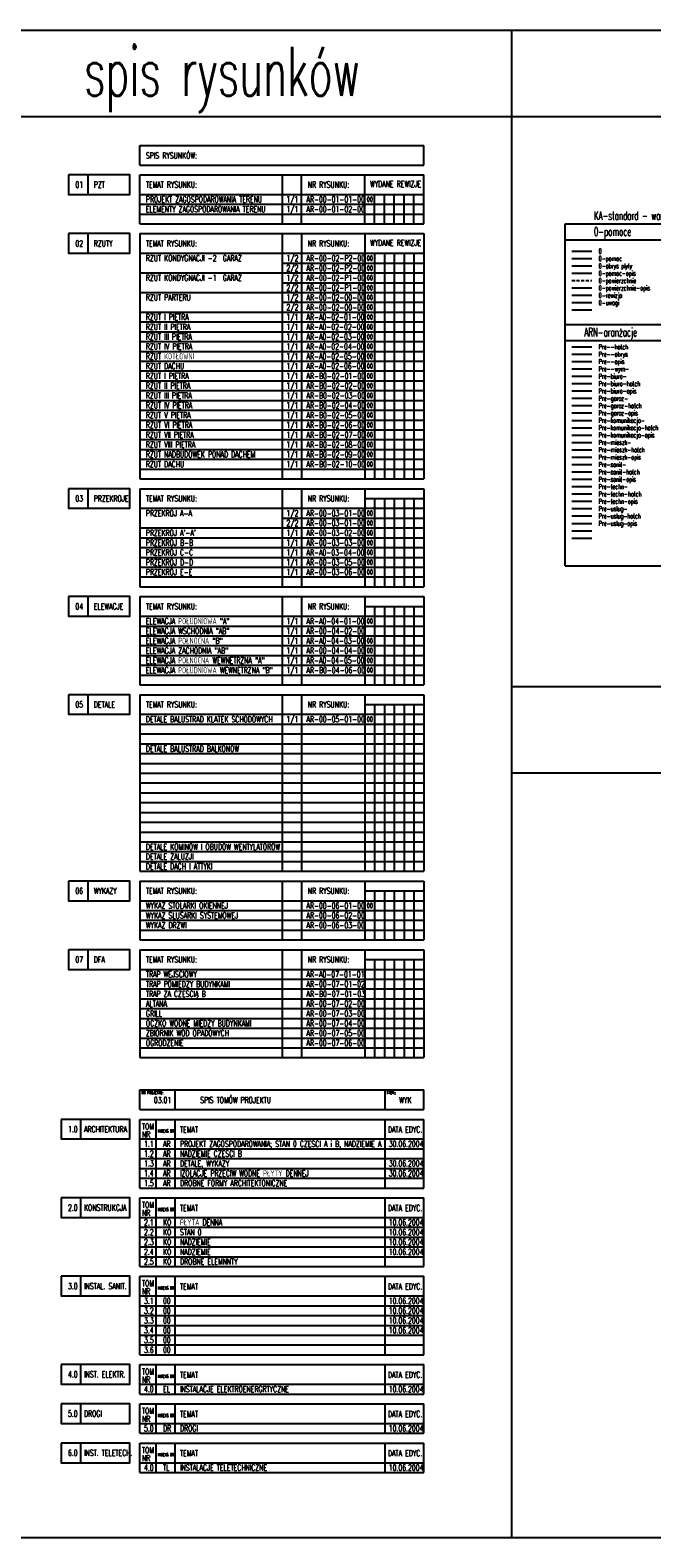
# Model space of a CAD drawing. Extents: x 41755 to 123924, y -112333 to 86187.
# Tile 148 of 256: x 47605 to 50139, y -3590 to 2558. Entities that reach past the tile are written whole.
import ezdxf

# ---------------------------------------------------------------- set-up
doc = ezdxf.new("R2010")
doc.units = 0
doc.header["$LTSCALE"] = 50
doc.linetypes.add('DASHED2', pattern=[0.375, 0.25, -0.125])
doc.layers.get('0').update_dxf_attribs({"color": 101, "linetype": 'CONTINUOUS'})
for name, color, linetype, plot in [('0-obrys plyty', 24, 'CONTINUOUS', False), ('0-pomoc', 21, 'CONTINUOUS', False), ('0-pomoc-opis', 51, 'CONTINUOUS', False), ('0-powierzchnie', 142, 'DASHED2', False), ('0-powierzchnie-opis', 142, 'CONTINUOUS', False), ('Pre--obrys', 1, 'CONTINUOUS', False)]:
    doc.layers.add(name, color=color, linetype=linetype, plot=plot)
for name, color, linetype in [('0-rewizja', 230, 'CONTINUOUS'), ('0-uwagi', 230, 'CONTINUOUS'), ('Pre--hatch', 8, 'CONTINUOUS'), ('Pre--opis', 41, 'CONTINUOUS'), ('Pre--wym-', 8, 'CONTINUOUS'), ('Pre-biuro-', 66, 'CONTINUOUS'), ('Pre-biuro-hatch', 62, 'CONTINUOUS'), ('Pre-biuro-opis', 41, 'CONTINUOUS'), ('Pre-garaz-', 8, 'CONTINUOUS'), ('Pre-garaz-hatch', 254, 'CONTINUOUS'), ('Pre-garaz-opis', 41, 'CONTINUOUS'), ('Pre-komunikacja-', 34, 'CONTINUOUS'), ('Pre-komunikacja-hatch', 30, 'CONTINUOUS'), ('Pre-komunikacja-opis', 41, 'CONTINUOUS'), ('Pre-mieszk-', 152, 'CONTINUOUS'), ('Pre-mieszk-hatch', 151, 'CONTINUOUS'), ('Pre-mieszk-opis', 41, 'CONTINUOUS'), ('Pre-sanit-', 174, 'CONTINUOUS'), ('Pre-sanit-hatch', 173, 'CONTINUOUS'), ('Pre-sanit-opis', 41, 'CONTINUOUS'), ('Pre-techn-', 8, 'CONTINUOUS'), ('Pre-techn-hatch', 252, 'CONTINUOUS'), ('Pre-techn-opis', 41, 'CONTINUOUS'), ('Pre-uslug-', 212, 'CONTINUOUS'), ('Pre-uslug-hatch', 51, 'CONTINUOUS'), ('Pre-uslug-opis', 41, 'CONTINUOUS')]:
    doc.layers.add(name, color=color, linetype=linetype)
doc.styles.add('KA wymiar', font='romans.shx', dxfattribs={"width": 0.6})

msp = doc.modelspace()

# ---------------------------------------------------------------- linework, layer by layer
for p, q in [((49568.853, -3589.987), (49568.853, 2558.048)), ((41755.108, 2205.993), (54423.318, 2205.993)), ((48051.307, 2008.169), (48051.307, 2088.169)), ((48051.307, 2088.169), (49208.877, 2088.169)), ((49208.877, 2008.169), (49208.877, 2088.169)), ((47841.307, 1888.169), (47841.307, 1968.169)), ((48051.307, 2008.169), (49208.877, 2008.169)), ((48051.307, 1768.169), (48051.307, 1968.169)), ((48051.307, 1968.169), (49208.877, 1968.169)), ((48631.307, 1968.169), (48631.307, 1768.169)), ((48711.307, 1768.169), (48711.307, 1968.169)), ((48968.877, 1768.169), (48968.877, 1968.169)), ((49208.877, 1768.169), (49208.877, 1968.169)), ((48051.307, 1888.169), (49208.877, 1888.169)), ((48051.307, 1848.169), (49208.877, 1848.169)), ((49008.877, 1768.169), (49008.877, 1888.169)), ((49048.877, 1768.169), (49048.877, 1888.169)), ((49088.877, 1768.169), (49088.877, 1888.169)), ((49128.877, 1768.169), (49128.877, 1888.169)), ((49168.877, 1768.169), (49168.877, 1888.169)), ((48051.307, 1808.169), (49208.877, 1808.169)), ((47841.307, 1648.169), (47841.307, 1728.169)), ((48051.307, 1768.169), (49208.877, 1768.169)), ((48051.307, 1728.169), (48051.307, 728.169)), ((48051.307, 1728.169), (49208.877, 1728.169)), ((48631.307, 1728.169), (48631.307, 728.169)), ((48711.307, 1728.169), (48711.307, 728.169)), ((48968.877, 1728.169), (48968.877, 728.169)), ((49208.877, 1728.169), (49208.877, 728.169)), ((49785.612, 1767.886), (54285.612, 1767.886)), ((49785.612, 373.178), (49785.612, 1767.886)), ((49785.612, 1702.886), (54285.612, 1702.886)), ((48051.307, 1648.169), (49208.877, 1648.169)), ((48631.307, 1608.169), (49208.877, 1608.169)), ((49008.877, 1648.169), (49008.877, 728.169)), ((49048.877, 1648.169), (49048.877, 728.169)), ((49088.877, 1648.169), (49088.877, 728.169)), ((49128.877, 1648.169), (49128.877, 728.169)), ((49168.877, 1648.169), (49168.877, 728.169)), ((49813.318, 1656.969), (49894.316, 1656.969)), ((48051.307, 1568.169), (49208.877, 1568.169)), ((48051.307, 1488.169), (49208.877, 1488.169)), ((48631.307, 1528.169), (49208.877, 1528.169)), ((48631.307, 1448.169), (49208.877, 1448.169)), ((49813.318, 1416.969), (49894.316, 1416.969)), ((48051.307, 1408.169), (49208.877, 1408.169)), ((48051.307, 1368.169), (49208.877, 1368.169)), ((49785.612, 1357.886), (50235.612, 1357.886)), ((48051.307, 1328.169), (49208.877, 1328.169)), ((49785.612, 1292.886), (50235.612, 1292.886)), ((48051.307, 1288.169), (49208.877, 1288.169)), ((48051.307, 1248.169), (49208.877, 1248.169)), ((48051.307, 1208.169), (49208.877, 1208.169)), ((48051.307, 1168.169), (49208.877, 1168.169)), ((48051.307, 1128.169), (49208.877, 1128.169)), ((48051.307, 1088.169), (49208.877, 1088.169)), ((48051.307, 1048.169), (49208.877, 1048.169)), ((48051.307, 1008.169), (49208.877, 1008.169)), ((48051.307, 968.169), (49208.877, 968.169)), ((48051.307, 928.169), (49208.877, 928.169)), ((48051.307, 888.169), (49208.877, 888.169)), ((48051.307, 848.169), (49208.877, 848.169)), ((48051.307, 808.169), (49208.877, 808.169)), ((48051.307, 768.169), (49208.877, 768.169)), ((47841.307, 608.169), (47841.307, 688.169)), ((48051.307, 728.169), (49208.877, 728.169)), ((48051.307, 688.169), (48051.307, 288.169)), ((48051.307, 688.169), (49208.877, 688.169)), ((48631.307, 688.169), (48631.307, 288.169)), ((48711.307, 688.169), (48711.307, 288.169)), ((48968.877, 688.169), (48968.877, 288.169)), ((49208.877, 688.169), (49208.877, 288.169)), ((48968.877, 648.169), (49208.877, 648.169)), ((49008.877, 648.169), (49008.877, 288.169)), ((49048.877, 648.169), (49048.877, 288.169)), ((49088.877, 648.169), (49088.877, 288.169)), ((49128.877, 648.169), (49128.877, 288.169)), ((49168.877, 648.169), (49168.877, 288.169)), ((48051.307, 608.169), (49208.877, 608.169)), ((48631.307, 568.169), (49208.877, 568.169)), ((48051.307, 528.169), (49208.877, 528.169)), ((49813.318, 516.969), (49894.316, 516.969)), ((48051.307, 488.169), (49208.877, 488.169)), ((48051.307, 448.169), (49208.877, 448.169)), ((49813.318, 486.969), (49894.316, 486.969)), ((48051.307, 408.169), (49208.877, 408.169)), ((49785.612, 373.178), (54285.612, 373.178)), ((48051.307, 368.169), (49208.877, 368.169)), ((48051.307, 328.169), (49208.877, 328.169)), ((47841.307, 168.169), (47841.307, 248.169)), ((48051.307, 288.169), (49208.877, 288.169)), ((48051.307, 248.169), (48051.307, -111.831)), ((48051.307, 248.169), (49208.877, 248.169)), ((48631.307, 248.169), (48631.307, -111.831)), ((48711.307, 248.169), (48711.307, -111.831)), ((48968.877, 248.169), (48968.877, -111.831)), ((49208.877, 248.169), (49208.877, -111.831)), ((48968.877, 208.169), (49208.877, 208.169)), ((49008.877, 208.169), (49008.877, -111.831)), ((49048.877, 208.169), (49048.877, -111.831)), ((49088.877, 208.169), (49088.877, -111.831)), ((49128.877, 208.169), (49128.877, -111.831)), ((49168.877, 208.169), (49168.877, -111.831)), ((48051.307, 168.169), (49208.877, 168.169)), ((48051.307, 128.169), (49208.877, 128.169)), ((48051.307, 88.169), (49208.877, 88.169)), ((48051.307, 48.169), (49208.877, 48.169)), ((48051.307, 8.169), (49208.877, 8.169)), ((48051.307, -31.831), (49208.877, -31.831)), ((48051.307, -71.831), (49208.877, -71.831)), ((48051.307, -111.831), (49208.877, -111.831)), ((54423.318, -119.567), (49568.853, -119.567)), ((47841.307, -231.831), (47841.307, -151.831)), ((48051.307, -151.831), (48051.307, -871.831)), ((48051.307, -151.831), (49208.877, -151.831)), ((48631.307, -151.831), (48631.307, -871.831)), ((48711.307, -151.831), (48711.307, -871.831)), ((48968.877, -151.831), (48968.877, -871.831)), ((49208.877, -151.831), (49208.877, -871.831)), ((48051.307, -231.831), (49208.877, -231.831)), ((48968.877, -191.831), (49208.877, -191.831)), ((49008.877, -191.831), (49008.877, -871.831)), ((49048.877, -191.831), (49048.877, -871.831)), ((49088.877, -191.831), (49088.877, -871.831)), ((49128.877, -191.831), (49128.877, -871.831)), ((49168.877, -191.831), (49168.877, -871.831)), ((48051.307, -271.831), (49208.877, -271.831)), ((48051.307, -311.831), (49208.877, -311.831)), ((48051.307, -351.831), (49208.877, -351.831)), ((48051.307, -391.831), (49208.877, -391.831)), ((48051.307, -431.831), (49208.877, -431.831)), ((48051.307, -471.831), (49208.877, -471.831)), ((54423.318, -471.622), (49568.853, -471.622)), ((48051.307, -511.831), (49208.877, -511.831)), ((48051.307, -551.831), (49208.877, -551.831)), ((48051.307, -591.831), (49208.877, -591.831)), ((48051.307, -631.831), (49208.877, -631.831)), ((48051.307, -671.831), (49208.877, -671.831)), ((48051.307, -711.831), (49208.877, -711.831)), ((48051.307, -751.831), (49208.877, -751.831)), ((48051.307, -791.831), (49208.877, -791.831)), ((48051.307, -831.831), (49208.877, -831.831)), ((47841.307, -991.831), (47841.307, -911.831)), ((48051.307, -871.831), (49208.877, -871.831)), ((48051.307, -911.831), (48051.307, -1151.831)), ((48051.307, -911.831), (49208.877, -911.831)), ((48631.307, -911.831), (48631.307, -1151.831)), ((48711.307, -911.831), (48711.307, -1151.831)), ((48968.877, -911.831), (48968.877, -1151.831)), ((49208.877, -911.831), (49208.877, -1151.831)), ((48968.877, -951.831), (49208.877, -951.831)), ((49008.877, -951.831), (49008.877, -1151.831)), ((49048.877, -951.831), (49048.877, -1151.831)), ((49088.877, -951.831), (49088.877, -1151.831)), ((49128.877, -951.831), (49128.877, -1151.831)), ((49168.877, -951.831), (49168.877, -1151.831)), ((48051.307, -991.831), (49208.877, -991.831)), ((48051.307, -1031.831), (49208.877, -1031.831)), ((48051.307, -1071.831), (49208.877, -1071.831)), ((48051.307, -1111.831), (49208.877, -1111.831)), ((48051.307, -1151.831), (49208.877, -1151.831)), ((47841.307, -1271.831), (47841.307, -1191.831)), ((48051.307, -1191.831), (48051.307, -1631.831)), ((48051.307, -1191.831), (49208.877, -1191.831)), ((48631.307, -1191.831), (48631.307, -1631.831)), ((48711.307, -1191.831), (48711.307, -1631.831)), ((48968.877, -1191.831), (48968.877, -1631.831)), ((49208.877, -1191.831), (49208.877, -1631.831)), ((48051.307, -1271.831), (49208.877, -1271.831)), ((48968.877, -1231.831), (49208.877, -1231.831)), ((49008.877, -1231.831), (49008.877, -1631.831)), ((49048.877, -1231.831), (49048.877, -1631.831)), ((49088.877, -1231.831), (49088.877, -1631.831)), ((49128.877, -1231.831), (49128.877, -1631.831)), ((49168.877, -1231.831), (49168.877, -1631.831)), ((48051.307, -1311.831), (49208.877, -1311.831)), ((48051.307, -1351.831), (49208.877, -1351.831)), ((48051.307, -1391.831), (49208.877, -1391.831)), ((48051.307, -1431.831), (49208.877, -1431.831)), ((48051.307, -1471.831), (49208.877, -1471.831)), ((48051.307, -1511.831), (49208.877, -1511.831)), ((48051.307, -1551.831), (49208.877, -1551.831)), ((48051.307, -1591.831), (49208.877, -1591.831)), ((48051.307, -1631.831), (49208.877, -1631.831)), ((48051.307, -1843.448), (48051.307, -1763.448)), ((48051.307, -1763.448), (49208.877, -1763.448)), ((48196.236, -1843.448), (48196.236, -1763.448)), ((49051.519, -1843.448), (49051.519, -1763.448)), ((49208.877, -1843.448), (49208.877, -1763.448)), ((48051.307, -1843.448), (49208.877, -1843.448)), ((47811.307, -1963.448), (47811.307, -1883.448)), ((48051.307, -2163.448), (48051.307, -1883.448)), ((48051.307, -1883.448), (49208.877, -1883.448)), ((48118.877, -2163.448), (48118.877, -1883.448)), ((48196.236, -2163.448), (48196.236, -1883.448)), ((49051.519, -2163.448), (49051.519, -1883.448)), ((49208.877, -2163.448), (49208.877, -1883.448)), ((48051.307, -1963.448), (49208.877, -1963.448)), ((48051.307, -2003.448), (49208.877, -2003.448)), ((48051.307, -2043.448), (49208.877, -2043.448)), ((48051.307, -2083.448), (49208.877, -2083.448)), ((48051.307, -2123.448), (49208.877, -2123.448)), ((47811.307, -2283.448), (47811.307, -2203.448)), ((48051.307, -2163.448), (49208.877, -2163.448)), ((48051.307, -2483.448), (48051.307, -2203.448)), ((48051.307, -2203.448), (49208.877, -2203.448)), ((48118.877, -2483.448), (48118.877, -2203.448)), ((48196.236, -2483.448), (48196.236, -2203.448)), ((49051.519, -2483.448), (49051.519, -2203.448)), ((49208.877, -2483.448), (49208.877, -2203.448)), ((48051.307, -2283.448), (49208.877, -2283.448)), ((48051.307, -2323.448), (49208.877, -2323.448)), ((48051.307, -2363.448), (49208.877, -2363.448)), ((48051.307, -2403.448), (49208.877, -2403.448)), ((48051.307, -2403.448), (49208.877, -2403.448)), ((48051.307, -2443.448), (49208.877, -2443.448)), ((48051.307, -2443.448), (49208.877, -2443.448)), ((48051.307, -2483.448), (49208.877, -2483.448)), ((47811.307, -2603.448), (47811.307, -2523.448)), ((48051.307, -2843.448), (48051.307, -2523.448)), ((48051.307, -2523.448), (49208.877, -2523.448)), ((48118.877, -2843.448), (48118.877, -2523.448)), ((48196.236, -2843.448), (48196.236, -2523.448)), ((49051.519, -2843.448), (49051.519, -2523.448)), ((49208.877, -2843.448), (49208.877, -2523.448)), ((48051.307, -2603.448), (49208.877, -2603.448)), ((48051.307, -2643.448), (49208.877, -2643.448)), ((48051.307, -2683.448), (49208.877, -2683.448)), ((48051.307, -2723.448), (49208.877, -2723.448)), ((48051.307, -2723.448), (49208.877, -2723.448)), ((48051.307, -2763.448), (49208.877, -2763.448)), ((48051.307, -2763.448), (49208.877, -2763.448)), ((48051.307, -2803.448), (49208.877, -2803.448)), ((47811.307, -2963.448), (47811.307, -2883.448)), ((48051.307, -2843.448), (49208.877, -2843.448)), ((48051.307, -3003.448), (48051.307, -2883.448)), ((48051.307, -2883.448), (49208.877, -2883.448)), ((48118.877, -3003.448), (48118.877, -2883.448)), ((48196.236, -3003.448), (48196.236, -2883.448)), ((49051.519, -3003.448), (49051.519, -2883.448)), ((49208.877, -3003.448), (49208.877, -2883.448)), ((48051.307, -2963.448), (49208.877, -2963.448)), ((48051.307, -3003.448), (49208.877, -3003.448)), ((47811.307, -3123.448), (47811.307, -3043.448)), ((48051.307, -3163.448), (48051.307, -3043.448)), ((48051.307, -3043.448), (49208.877, -3043.448)), ((48118.877, -3163.448), (48118.877, -3043.448)), ((48196.236, -3163.448), (48196.236, -3043.448)), ((49051.519, -3163.448), (49051.519, -3043.448)), ((49208.877, -3163.448), (49208.877, -3043.448)), ((48051.307, -3123.448), (49208.877, -3123.448)), ((48051.307, -3163.448), (49208.877, -3163.448)), ((47811.307, -3283.448), (47811.307, -3203.448)), ((48051.307, -3323.448), (48051.307, -3203.448)), ((48051.307, -3203.448), (49208.877, -3203.448)), ((48118.877, -3323.448), (48118.877, -3203.448)), ((48196.236, -3323.448), (48196.236, -3203.448)), ((49051.519, -3323.448), (49051.519, -3203.448)), ((49208.877, -3323.448), (49208.877, -3203.448)), ((48051.307, -3283.448), (49208.877, -3283.448)), ((48051.307, -3323.448), (49208.877, -3323.448))]:
    msp.add_line(p, q)
for points in [[(41755.108, 2558.048), (54423.318, 2558.048), (54423.318, -3589.987), (41755.108, -3589.987)], [(47761.307, 1968.169), (47761.307, 1888.169), (48011.307, 1888.169), (48011.307, 1968.169)], [(47761.307, 1728.169), (47761.307, 1648.169), (48011.307, 1648.169), (48011.307, 1728.169)], [(47761.307, 688.169), (47761.307, 608.169), (48011.307, 608.169), (48011.307, 688.169)], [(47761.307, 248.169), (47761.307, 168.169), (48011.307, 168.169), (48011.307, 248.169)], [(47761.307, -151.831), (47761.307, -231.831), (48011.307, -231.831), (48011.307, -151.831)], [(47761.307, -911.831), (47761.307, -991.831), (48011.307, -991.831), (48011.307, -911.831)], [(47761.307, -1191.831), (47761.307, -1271.831), (48011.307, -1271.831), (48011.307, -1191.831)], [(47731.307, -1883.448), (47731.307, -1963.448), (48011.307, -1963.448), (48011.307, -1883.448)], [(47731.307, -2203.448), (47731.307, -2283.448), (48011.307, -2283.448), (48011.307, -2203.448)], [(47731.307, -2523.448), (47731.307, -2603.448), (48011.307, -2603.448), (48011.307, -2523.448)], [(47731.307, -2883.448), (47731.307, -2963.448), (48011.307, -2963.448), (48011.307, -2883.448)], [(47731.307, -3043.448), (47731.307, -3123.448), (48011.307, -3123.448), (48011.307, -3043.448)], [(47731.307, -3203.448), (47731.307, -3283.448), (48011.307, -3283.448), (48011.307, -3203.448)]]:
    msp.add_lwpolyline(points, close=True)
at = {"const_width": 5}
for points in [[(49088.877, 1888.169), (49088.877, 1768.169)], [(49048.877, 1648.169), (49048.877, 728.169)], [(49048.877, 648.169), (49048.877, 288.169)], [(49088.877, 208.169), (49088.877, -111.831)], [(49128.877, -191.831), (49128.877, -871.831)], [(49128.877, -951.831), (49128.877, -1151.831)], [(49128.877, -1231.831), (49128.877, -1631.831)]]:
    msp.add_lwpolyline(points, dxfattribs=at)
at = {"layer": '0-obrys plyty'}
msp.add_line((49813.318, 1596.969), (49894.316, 1596.969), dxfattribs=at)
at = {"layer": '0-pomoc'}
msp.add_line((49813.318, 1626.969), (49894.316, 1626.969), dxfattribs=at)
at = {"layer": '0-pomoc-opis'}
msp.add_line((49813.318, 1566.969), (49894.316, 1566.969), dxfattribs=at)
at = {"layer": '0-powierzchnie'}
msp.add_line((49813.318, 1536.969), (49894.316, 1536.969), dxfattribs=at)
at = {"layer": '0-powierzchnie-opis'}
msp.add_line((49813.318, 1506.969), (49894.316, 1506.969), dxfattribs=at)
at = {"layer": '0-rewizja'}
msp.add_line((49813.318, 1476.969), (49894.316, 1476.969), dxfattribs=at)
at = {"layer": '0-uwagi'}
msp.add_line((49813.318, 1446.969), (49894.316, 1446.969), dxfattribs=at)
at = {"layer": 'Pre--hatch'}
msp.add_line((49813.318, 1266.969), (49894.316, 1266.969), dxfattribs=at)
at = {"layer": 'Pre--obrys'}
msp.add_line((49813.318, 1236.969), (49894.316, 1236.969), dxfattribs=at)
at = {"layer": 'Pre--opis'}
msp.add_line((49813.318, 1206.969), (49894.316, 1206.969), dxfattribs=at)
at = {"layer": 'Pre--wym-'}
msp.add_line((49813.318, 1176.969), (49894.316, 1176.969), dxfattribs=at)
at = {"layer": 'Pre-biuro-'}
msp.add_line((49813.318, 1146.969), (49894.316, 1146.969), dxfattribs=at)
at = {"layer": 'Pre-biuro-hatch'}
msp.add_line((49813.318, 1116.969), (49894.316, 1116.969), dxfattribs=at)
at = {"layer": 'Pre-biuro-opis'}
msp.add_line((49813.318, 1086.969), (49894.316, 1086.969), dxfattribs=at)
at = {"layer": 'Pre-garaz-hatch'}
for p, q in [((49813.318, 1056.969), (49894.316, 1056.969)), ((49813.318, 1026.969), (49894.316, 1026.969))]:
    msp.add_line(p, q, dxfattribs=at)
at = {"layer": 'Pre-garaz-opis'}
msp.add_line((49813.318, 996.969), (49894.316, 996.969), dxfattribs=at)
at = {"layer": 'Pre-komunikacja-'}
msp.add_line((49813.318, 966.969), (49894.316, 966.969), dxfattribs=at)
at = {"layer": 'Pre-komunikacja-hatch'}
msp.add_line((49813.318, 936.969), (49894.316, 936.969), dxfattribs=at)
at = {"layer": 'Pre-komunikacja-opis'}
msp.add_line((49813.318, 906.969), (49894.316, 906.969), dxfattribs=at)
at = {"layer": 'Pre-mieszk-'}
msp.add_line((49813.318, 876.969), (49894.316, 876.969), dxfattribs=at)
at = {"layer": 'Pre-mieszk-hatch'}
msp.add_line((49813.318, 846.969), (49894.316, 846.969), dxfattribs=at)
at = {"layer": 'Pre-mieszk-opis'}
msp.add_line((49813.318, 816.969), (49894.316, 816.969), dxfattribs=at)
at = {"layer": 'Pre-sanit-'}
msp.add_line((49813.318, 786.969), (49894.316, 786.969), dxfattribs=at)
at = {"layer": 'Pre-sanit-hatch'}
msp.add_line((49813.318, 756.969), (49894.316, 756.969), dxfattribs=at)
at = {"layer": 'Pre-sanit-opis'}
msp.add_line((49813.318, 726.969), (49894.316, 726.969), dxfattribs=at)
at = {"layer": 'Pre-techn-'}
msp.add_line((49813.318, 696.969), (49894.316, 696.969), dxfattribs=at)
at = {"layer": 'Pre-techn-hatch'}
msp.add_line((49813.318, 666.969), (49894.316, 666.969), dxfattribs=at)
at = {"layer": 'Pre-techn-opis'}
msp.add_line((49813.318, 636.969), (49894.316, 636.969), dxfattribs=at)
at = {"layer": 'Pre-uslug-'}
msp.add_line((49813.318, 606.969), (49894.316, 606.969), dxfattribs=at)
at = {"layer": 'Pre-uslug-hatch'}
msp.add_line((49813.318, 576.969), (49894.316, 576.969), dxfattribs=at)
at = {"layer": 'Pre-uslug-opis'}
msp.add_line((49813.318, 546.969), (49894.316, 546.969), dxfattribs=at)

# ---------------------------------------------------------------- texts
at = {"style": 'KA wymiar', "width": 0.6}
for s, height, p in [('spis rysunków', 200, (47824.153, 2290.428)), ('SPIS RYSUNKÓW:', 25, (48076.307, 2034.231)), ('01', 25, (47788.904, 1915.669)), ('PZT', 25, (47863.998, 1915.669)), ('TEMAT RYSUNKU:', 25, (48076.307, 1915.669)), ('NR RYSUNKU:', 25, (48736.307, 1915.669)), ('WYDANE REWIZJE', 25, (48990.192, 1918.43)), ('PROJEKT ZAGOSPODAROWANIA TERENU', 25, (48076.307, 1855.669)), ('1/1', 25, (48649.196, 1855.669)), ('AR-00-01-01-00', 25, (48730.859, 1855.669)), ('00', 20, (48976.822, 1858.43)), ('ELEMENTY ZAGOSPODAROWANIA TERENU', 25, (48076.307, 1815.669)), ('1/1', 25, (48649.196, 1815.669)), ('AR-00-01-02-00', 25, (48730.859, 1815.669)), ('KA-standard - warstwy budowlane', 35, (49902.894, 1784.198)), ('0-pomoce', 35, (49902.894, 1719.198)), ('02', 25, (47788.904, 1675.669)), ('RZUTY', 25, (47863.998, 1675.669)), ('TEMAT RYSUNKU:', 25, (48076.307, 1675.669)), ('NR RYSUNKU:', 25, (48736.307, 1675.669)), ('WYDANE REWIZJE', 25, (48990.192, 1678.43)), ('0', 20, (49922.089, 1646.758)), ('RZUT KONDYGNACJI -2  GARAŻ', 25, (48076.307, 1615.669)), ('2/2', 25, (48649.196, 1575.669)), ('1/2', 25, (48649.196, 1615.669)), ('AR-00-02-P2-00', 25, (48730.859, 1615.669)), ('AR-00-02-P2-00', 25, (48730.859, 1575.669)), ('00', 20, (48976.822, 1618.43)), ('00', 20, (48976.822, 1578.43)), ('RZUT KONDYGNACJI -1  GARAŻ', 25, (48076.307, 1535.669)), ('1/2', 25, (48649.196, 1535.669)), ('AR-00-02-P1-00', 25, (48730.859, 1535.669)), ('00', 20, (48976.822, 1538.43)), ('RZUT PARTERU ', 25, (48076.307, 1455.669)), ('2/2', 25, (48649.196, 1495.669)), ('1/2', 25, (48649.196, 1455.669)), ('AR-00-02-P1-00', 25, (48730.859, 1495.669)), ('AR-00-02-00-00', 25, (48730.859, 1455.669)), ('00', 20, (48976.822, 1498.43)), ('00', 20, (48976.822, 1458.43)), ('2/2', 25, (48649.196, 1415.669)), ('AR-00-02-00-00', 25, (48730.859, 1415.669)), ('00', 20, (48976.822, 1418.43)), ('RZUT I PIĘTRA', 25, (48076.307, 1375.669)), ('RZUT II PIĘTRA', 25, (48076.307, 1335.669)), ('1/1', 25, (48649.196, 1375.669)), ('1/1', 25, (48649.196, 1335.669)), ('AR-A0-02-01-00', 25, (48730.859, 1375.669)), ('AR-A0-02-02-00', 25, (48730.859, 1335.669)), ('00', 20, (48976.822, 1378.43)), ('00', 20, (48976.822, 1338.43)), ('RZUT III PIĘTRA', 25, (48076.307, 1295.669)), ('1/1', 25, (48649.196, 1295.669)), ('AR-A0-02-03-00', 25, (48730.859, 1295.669)), ('00', 20, (48976.822, 1298.43)), ('ARN-aranżacje', 35, (49863.685, 1309.198)), ('RZUT IV PIĘTRA', 25, (48076.307, 1255.669)), ('RZUT KOTŁOWNI', 25, (48076.307, 1215.669)), ('1/1', 25, (48649.196, 1255.669)), ('1/1', 25, (48649.196, 1215.669)), ('AR-A0-02-04-00', 25, (48730.859, 1255.669)), ('AR-A0-02-05-00', 25, (48730.859, 1215.669)), ('00', 20, (48976.822, 1258.43)), ('00', 20, (48976.822, 1218.43)), ('RZUT DACHU', 25, (48076.307, 1175.669)), ('1/1', 25, (48649.196, 1175.669)), ('AR-A0-02-06-00', 25, (48730.859, 1175.669)), ('00', 20, (48976.822, 1178.43)), ('RZUT I PIĘTRA', 25, (48076.307, 1135.669)), ('RZUT II PIĘTRA', 25, (48076.307, 1095.669)), ('1/1', 25, (48649.196, 1135.669)), ('1/1', 25, (48649.196, 1095.669)), ('AR-B0-02-01-00', 25, (48730.859, 1135.669)), ('AR-B0-02-02-00', 25, (48730.859, 1095.669)), ('00', 20, (48976.822, 1138.43)), ('00', 20, (48976.822, 1098.43)), ('RZUT III PIĘTRA', 25, (48076.307, 1055.669)), ('RZUT IV PIĘTRA', 25, (48076.307, 1015.669)), ('1/1', 25, (48649.196, 1055.669)), ('AR-B0-02-03-00', 25, (48730.859, 1055.669)), ('00', 20, (48976.822, 1058.43)), ('RZUT V PIĘTRA', 25, (48076.307, 975.669)), ('1/1', 25, (48649.196, 1015.669)), ('1/1', 25, (48649.196, 975.669)), ('AR-B0-02-04-00', 25, (48730.859, 1015.669)), ('AR-B0-02-05-00', 25, (48730.859, 975.669)), ('00', 20, (48976.822, 1018.43)), ('00', 20, (48976.822, 978.43)), ('RZUT VI PIĘTRA', 25, (48076.307, 935.669)), ('RZUT VII PIĘTRA', 25, (48076.307, 895.669)), ('1/1', 25, (48649.196, 935.669)), ('1/1', 25, (48649.196, 895.669)), ('AR-B0-02-06-00', 25, (48730.859, 935.669)), ('00', 20, (48976.822, 938.43)), ('RZUT VIII PIĘTRA', 25, (48076.307, 855.669)), ('1/1', 25, (48649.196, 855.669)), ('AR-B0-02-07-00', 25, (48730.859, 895.669)), ('AR-B0-02-08-00', 25, (48730.859, 855.669)), ('00', 20, (48976.822, 898.43)), ('00', 20, (48976.822, 858.43)), ('RZUT NADBUDÓWEK PONAD DACHEM', 25, (48076.307, 815.669)), ('RZUT DACHU', 25, (48076.307, 775.669)), ('1/1', 25, (48649.196, 815.669)), ('1/1', 25, (48649.196, 775.669)), ('AR-B0-02-09-00', 25, (48730.859, 815.669)), ('AR-B0-02-10-00', 25, (48730.859, 775.669)), ('00', 20, (48976.822, 818.43)), ('00', 20, (48976.822, 778.43)), ('03', 25, (47788.904, 635.669)), ('PRZEKROJE', 25, (47863.998, 635.669)), ('TEMAT RYSUNKU:', 25, (48076.307, 635.669)), ('NR RYSUNKU:', 25, (48736.307, 635.669)), ('PRZEKRÓJ A-A', 25, (48076.307, 575.669)), ('2/2', 25, (48649.196, 535.669)), ('1/2', 25, (48649.196, 575.669)), ('AR-00-03-01-00', 25, (48730.859, 575.669)), ('AR-00-03-01-00', 25, (48730.859, 535.669)), ('00', 20, (48976.822, 578.43)), ('00', 20, (48976.822, 538.43)), ("PRZEKRÓJ A'-A'", 25, (48076.307, 495.669)), ('1/1', 25, (48649.196, 495.669)), ('AR-00-03-02-00', 25, (48730.859, 495.669)), ('00', 20, (48976.822, 498.43)), ('PRZEKRÓJ B-B', 25, (48076.307, 455.669)), ('PRZEKRÓJ C-C', 25, (48076.307, 415.669)), ('1/1', 25, (48649.196, 455.669)), ('1/1', 25, (48649.196, 415.669)), ('AR-00-03-03-00', 25, (48730.859, 455.669)), ('AR-A0-03-04-00', 25, (48730.859, 415.669)), ('00', 20, (48976.822, 458.43)), ('00', 20, (48976.822, 418.43)), ('PRZEKRÓJ D-D', 25, (48076.307, 375.669)), ('1/1', 25, (48649.196, 375.669)), ('AR-00-03-05-00', 25, (48730.859, 375.669)), ('00', 20, (48976.822, 378.43)), ('PRZEKRÓJ E-E', 25, (48076.307, 335.669)), ('1/1', 25, (48649.196, 335.669)), ('AR-00-03-06-00', 25, (48730.859, 335.669)), ('00', 20, (48976.822, 338.43)), ('04', 25, (47788.904, 195.669)), ('ELEWACJE', 25, (47863.998, 195.669)), ('TEMAT RYSUNKU:', 25, (48076.307, 195.669)), ('NR RYSUNKU:', 25, (48736.307, 195.669)), ('ELEWACJA POŁUDNIOWA "A"', 25, (48076.307, 135.669)), ('1/1', 25, (48649.196, 135.669)), ('AR-A0-04-01-00', 25, (48730.859, 135.669)), ('00', 20, (48976.822, 138.43)), ('ELEWACJA WSCHODNIA "AB"', 25, (48076.307, 95.669)), ('ELEWACJA PÓŁNOCNA "B"', 25, (48076.307, 55.669)), ('1/1', 25, (48649.196, 95.669)), ('1/1', 25, (48649.196, 55.669)), ('AR-00-04-02-00', 25, (48730.859, 95.669)), ('AR-A0-04-03-00', 25, (48730.859, 55.669)), ('00', 20, (48976.822, 58.43)), ('ELEWACJA ZACHODNIA "AB"', 25, (48076.307, 15.669)), ('ELEWACJA PÓŁNOCNA WEWNĘTRZNA "A"', 25, (48076.307, -24.331)), ('1/1', 25, (48649.196, 15.669)), ('1/1', 25, (48649.196, -24.331)), ('AR-00-04-04-00', 25, (48730.859, 15.669)), ('AR-A0-04-05-00', 25, (48730.859, -24.331)), ('00', 20, (48976.822, 18.43)), ('ELEWACJA POŁUDNIOWA WEWNĘTRZNA "B"', 25, (48076.307, -64.331)), ('1/1', 25, (48649.196, -64.331)), ('AR-B0-04-06-00', 25, (48730.859, -64.331)), ('00', 20, (48976.822, -21.57)), ('00', 20, (48976.822, -61.57)), ('05', 25, (47788.904, -204.331)), ('DETALE', 25, (47863.998, -204.331)), ('TEMAT RYSUNKU:', 25, (48076.307, -204.331)), ('NR RYSUNKU:', 25, (48736.307, -204.331)), ('DETALE BALUSTRAD KLATEK SCHODOWYCH', 25, (48076.307, -264.331)), ('1/1', 25, (48649.196, -264.331)), ('AR-00-05-01-00', 25, (48730.859, -264.331)), ('00', 20, (48976.822, -261.57)), ('DETALE BALUSTRAD BALKONÓW', 25, (48076.307, -384.331)), ('DETALE KOMINÓW I OBUDÓW WENTYLATORÓW', 25, (48076.307, -784.331)), ('DETALE ŻALUZJI', 25, (48076.307, -824.331)), ('DETALE DACH I ATTYKI', 25, (48076.307, -864.331)), ('06', 25, (47788.904, -964.331)), ('WYKAZY', 25, (47863.998, -964.331)), ('TEMAT RYSUNKU:', 25, (48076.307, -964.331)), ('NR RYSUNKU:', 25, (48736.307, -964.331)), ('WYKAZ STOLARKI OKIENNEJ', 25, (48076.307, -1024.331)), ('WYKAZ ŚLUSARKI SYSTEMOWEJ', 25, (48076.307, -1064.331)), ('AR-00-06-01-00', 25, (48730.859, -1024.331)), ('AR-00-06-02-00', 25, (48730.859, -1064.331)), ('00', 20, (48976.822, -1021.57)), ('WYKAZ DRZWI', 25, (48076.307, -1104.331)), ('AR-00-06-03-00', 25, (48730.859, -1104.331)), ('07', 25, (47788.904, -1244.331)), ('DFA', 25, (47863.998, -1244.331)), ('TEMAT RYSUNKU:', 25, (48076.307, -1244.331)), ('NR RYSUNKU:', 25, (48736.307, -1244.331)), ('TRAP WEJŚCIOWY', 25, (48076.307, -1304.331)), ('AR-A0-07-01-01', 25, (48730.859, -1304.331)), ('TRAP POMIĘDZY BUDYNKAMI', 25, (48076.307, -1344.331)), ('AR-00-07-01-02', 25, (48730.859, -1344.331)), ('ALTANA', 25, (48076.307, -1424.331)), ('TRAP ZA CZĘŚCIĄ B', 25, (48076.307, -1384.331)), ('AR-B0-07-01-03', 25, (48730.859, -1384.331)), ('AR-00-07-02-00', 25, (48730.859, -1424.331)), ('GRILL', 25, (48076.307, -1464.331)), ('OCZKO WODNE MIĘDZY BUDYNKAMI', 25, (48076.307, -1504.331)), ('AR-00-07-03-00', 25, (48730.859, -1464.331)), ('ZBIORNIK WÓD OPADOWYCH', 25, (48076.307, -1544.331)), ('AR-00-07-04-00', 25, (48730.859, -1504.331)), ('AR-00-07-05-00', 25, (48730.859, -1544.331)), ('OGRODZENIE', 25, (48076.307, -1584.331)), ('AR-00-07-06-00', 25, (48730.859, -1584.331)), ('NR PROJEKTU:', 12.5, (48058.288, -1781.145)), ('FAZA::', 12.5, (49058.5, -1781.145)), ('03.01', 25, (48108.961, -1817.386)), ('SPIS TOMÓW PROJEKTU ', 25, (48297.912, -1817.386)), ('WYK', 25, (49109.173, -1817.386)), ('TOM', 25, (48060.412, -1924.886)), ('1.0', 25, (47758.904, -1935.948)), ('ARCHITEKTURA', 25, (47823.998, -1935.948)), ('NR', 25, (48060.412, -1957.386)), ('INDEKS BR.', 12.5, (48125.412, -1937.386)), ('TEMAT', 25, (48215.341, -1937.386)), ('PROJEKT ZAGOSPODAROWANIA; STAN 0 CZĘŚCI A i B, NADZIEMIE A', 25, (48215.341, -1995.948)), ('DATA EDYC.', 25, (49063.053, -1937.386)), ('1.1', 25, (48068.807, -1995.948)), ('1.2', 25, (48068.807, -2035.948)), ('AR', 25, (48146.165, -1995.948)), ('AR', 25, (48146.165, -2035.948)), ('NADZIEMIE CZĘŚCI B', 25, (48215.341, -2035.948)), ('30.06.2004', 25, (49066.519, -1995.948)), ('1.3', 25, (48068.807, -2075.948)), ('AR', 25, (48146.165, -2075.948)), ('DETALE, WYKAZY', 25, (48215.341, -2075.948)), ('IZOLACJE PRZECIW WODNE PŁYTY DENNEJ', 25, (48215.341, -2115.948)), ('30.06.2004', 25, (49066.519, -2075.948)), ('1.4', 25, (48068.807, -2115.948)), ('1.5', 25, (48068.807, -2155.948)), ('AR', 25, (48146.165, -2115.948)), ('AR', 25, (48146.165, -2155.948)), ('DROBNE FORMY ARCHITEKTONICZNE', 25, (48215.341, -2155.948)), ('30.06.2004', 25, (49066.519, -2115.948)), ('2.0', 25, (47758.904, -2255.948)), ('KONSTRUKCJA', 25, (47823.998, -2255.948)), ('TOM', 25, (48060.412, -2244.886)), ('NR', 25, (48060.412, -2277.386)), ('INDEKS BR.', 12.5, (48125.412, -2257.386)), ('TEMAT', 25, (48215.341, -2257.386)), ('DATA EDYC.', 25, (49063.053, -2257.386)), ('2.1', 25, (48068.807, -2315.948)), ('2.2', 25, (48068.807, -2355.948)), ('KO', 25, (48146.165, -2315.948)), ('KO', 25, (48146.165, -2355.948)), ('STAN 0', 25, (48215.341, -2355.948)), ('PŁYTA DENNA', 25, (48215.341, -2315.948)), ('10.06.2004', 25, (49066.519, -2315.948)), ('10.06.2004', 25, (49066.519, -2355.948)), ('2.3', 25, (48068.807, -2395.948)), ('KO', 25, (48146.165, -2395.948)), ('NADZIEMIE', 25, (48215.341, -2395.948)), ('10.06.2004', 25, (49066.519, -2395.948)), ('2.4', 25, (48068.807, -2435.948)), ('2.5', 25, (48068.807, -2475.948)), ('KO', 25, (48146.165, -2435.948)), ('KO', 25, (48146.165, -2475.948)), ('NADZIEMIE', 25, (48215.341, -2435.948)), ('DROBNE ELEMNNTY', 25, (48215.341, -2475.948)), ('10.06.2004', 25, (49066.519, -2435.948)), ('3.0', 25, (47758.904, -2575.948)), ('INSTAL. SANIT.', 25, (47823.998, -2575.948)), ('TOM', 25, (48060.412, -2564.886)), ('NR', 25, (48060.412, -2597.386)), ('INDEKS BR.', 12.5, (48125.412, -2577.386)), ('TEMAT', 25, (48215.341, -2577.386)), ('DATA EDYC.', 25, (49063.053, -2577.386)), ('3.1', 25, (48068.807, -2635.948)), ('00', 25, (48146.165, -2635.948)), ('10.06.2004', 25, (49066.519, -2635.948)), ('3.2', 25, (48068.807, -2675.948)), ('3.3', 25, (48068.807, -2715.948)), ('00', 25, (48146.165, -2675.948)), ('00', 25, (48146.165, -2715.948)), ('10.06.2004', 25, (49066.519, -2675.948)), ('10.06.2004', 25, (49066.519, -2715.948)), ('3.4', 25, (48068.807, -2755.948)), ('00', 25, (48146.165, -2755.948)), ('10.06.2004', 25, (49066.519, -2755.948)), ('3.5', 25, (48068.807, -2795.948)), ('3.6', 25, (48068.807, -2835.948)), ('00', 25, (48146.165, -2795.948)), ('00', 25, (48146.165, -2835.948)), ('4.0', 25, (47758.904, -2935.948)), ('INST. ELEKTR.', 25, (47823.998, -2935.948)), ('TOM', 25, (48060.412, -2924.886)), ('NR', 25, (48060.412, -2957.386)), ('INDEKS BR.', 12.5, (48125.412, -2937.386)), ('TEMAT', 25, (48215.341, -2937.386)), ('DATA EDYC.', 25, (49063.053, -2937.386)), ('4.0', 25, (48068.807, -2995.948)), ('EL', 25, (48146.165, -2995.948)), ('INSTALACJE ELEKTROENERGRTYCZNE', 25, (48215.341, -2995.948)), ('10.06.2004', 25, (49066.519, -2995.948)), ('5.0', 25, (47758.904, -3095.948)), ('DROGI', 25, (47823.998, -3095.948)), ('TOM', 25, (48060.412, -3084.886)), ('TEMAT', 25, (48215.341, -3097.386)), ('DATA EDYC.', 25, (49063.053, -3097.386)), ('NR', 25, (48060.412, -3117.386)), ('5.0', 25, (48068.807, -3155.948)), ('INDEKS BR.', 12.5, (48125.412, -3097.386)), ('DR', 25, (48146.165, -3155.948)), ('DROGI', 25, (48215.341, -3155.948)), ('10.06.2004', 25, (49066.519, -3155.948)), ('6.0', 25, (47758.904, -3255.948)), ('INST. TELETECH.', 25, (47823.998, -3255.948)), ('TOM', 25, (48060.412, -3244.886)), ('NR', 25, (48060.412, -3277.386)), ('INDEKS BR.', 12.5, (48125.412, -3257.386)), ('TEMAT', 25, (48215.341, -3257.386)), ('DATA EDYC.', 25, (49063.053, -3257.386)), ('4.0', 25, (48068.807, -3315.948)), ('TL', 25, (48146.165, -3315.948)), ('INSTALACJE TELETECHNICZNE', 25, (48215.341, -3315.948)), ('10.06.2004', 25, (49066.519, -3315.948))]:
    msp.add_text(s, height=height, dxfattribs=at).set_placement(p)
at = {"layer": '0-obrys plyty', "style": 'KA wymiar', "width": 0.6}
msp.add_text('0-obrys plyty', height=20, dxfattribs=at).set_placement((49922.089, 1586.758))
at = {"layer": '0-pomoc', "style": 'KA wymiar', "width": 0.6}
msp.add_text('0-pomoc', height=20, dxfattribs=at).set_placement((49922.089, 1616.758))
at = {"layer": '0-pomoc-opis', "style": 'KA wymiar', "width": 0.6}
msp.add_text('0-pomoc-opis', height=20, dxfattribs=at).set_placement((49922.089, 1556.758))
at = {"layer": '0-powierzchnie', "style": 'KA wymiar', "width": 0.6}
msp.add_text('0-powierzchnie', height=20, dxfattribs=at).set_placement((49922.089, 1526.758))
at = {"layer": '0-powierzchnie-opis', "style": 'KA wymiar', "width": 0.6}
msp.add_text('0-powierzchnie-opis', height=20, dxfattribs=at).set_placement((49922.089, 1496.758))
at = {"layer": '0-rewizja', "style": 'KA wymiar', "width": 0.6}
msp.add_text('0-rewizja', height=20, dxfattribs=at).set_placement((49922.089, 1466.758))
at = {"layer": '0-uwagi', "style": 'KA wymiar', "width": 0.6}
msp.add_text('0-uwagi', height=20, dxfattribs=at).set_placement((49922.089, 1436.758))
at = {"layer": 'Pre--hatch', "style": 'KA wymiar', "width": 0.6}
msp.add_text('Pre--hatch', height=20, dxfattribs=at).set_placement((49922.089, 1256.758))
at = {"layer": 'Pre--obrys', "style": 'KA wymiar', "width": 0.6}
msp.add_text('Pre--obrys', height=20, dxfattribs=at).set_placement((49922.089, 1226.758))
at = {"layer": 'Pre--opis', "style": 'KA wymiar', "width": 0.6}
msp.add_text('Pre--opis', height=20, dxfattribs=at).set_placement((49922.089, 1196.758))
at = {"layer": 'Pre--wym-', "style": 'KA wymiar', "width": 0.6}
msp.add_text('Pre--wym-', height=20, dxfattribs=at).set_placement((49922.089, 1166.758))
at = {"layer": 'Pre-biuro-', "style": 'KA wymiar', "width": 0.6}
msp.add_text('Pre-biuro-', height=20, dxfattribs=at).set_placement((49922.089, 1136.758))
at = {"layer": 'Pre-biuro-hatch', "style": 'KA wymiar', "width": 0.6}
msp.add_text('Pre-biuro-hatch', height=20, dxfattribs=at).set_placement((49922.089, 1106.758))
at = {"layer": 'Pre-biuro-opis', "style": 'KA wymiar', "width": 0.6}
msp.add_text('Pre-biuro-opis', height=20, dxfattribs=at).set_placement((49922.089, 1076.758))
at = {"layer": 'Pre-garaz-', "style": 'KA wymiar', "width": 0.6}
msp.add_text('Pre-garaz-', height=20, dxfattribs=at).set_placement((49922.089, 1046.758))
at = {"layer": 'Pre-garaz-hatch', "style": 'KA wymiar', "width": 0.6}
msp.add_text('Pre-garaz-hatch', height=20, dxfattribs=at).set_placement((49922.089, 1016.758))
at = {"layer": 'Pre-garaz-opis', "style": 'KA wymiar', "width": 0.6}
msp.add_text('Pre-garaz-opis', height=20, dxfattribs=at).set_placement((49922.089, 986.758))
at = {"layer": 'Pre-komunikacja-', "style": 'KA wymiar', "width": 0.6}
msp.add_text('Pre-komunikacja-', height=20, dxfattribs=at).set_placement((49922.089, 956.758))
at = {"layer": 'Pre-komunikacja-hatch', "style": 'KA wymiar', "width": 0.6}
msp.add_text('Pre-komunikacja-hatch', height=20, dxfattribs=at).set_placement((49922.089, 926.758))
at = {"layer": 'Pre-komunikacja-opis', "style": 'KA wymiar', "width": 0.6}
msp.add_text('Pre-komunikacja-opis', height=20, dxfattribs=at).set_placement((49922.089, 896.758))
at = {"layer": 'Pre-mieszk-', "style": 'KA wymiar', "width": 0.6}
msp.add_text('Pre-mieszk-', height=20, dxfattribs=at).set_placement((49922.089, 866.758))
at = {"layer": 'Pre-mieszk-hatch', "style": 'KA wymiar', "width": 0.6}
msp.add_text('Pre-mieszk-hatch', height=20, dxfattribs=at).set_placement((49922.089, 836.758))
at = {"layer": 'Pre-mieszk-opis', "style": 'KA wymiar', "width": 0.6}
msp.add_text('Pre-mieszk-opis', height=20, dxfattribs=at).set_placement((49922.089, 806.758))
at = {"layer": 'Pre-sanit-', "style": 'KA wymiar', "width": 0.6}
msp.add_text('Pre-sanit-', height=20, dxfattribs=at).set_placement((49922.089, 776.758))
at = {"layer": 'Pre-sanit-hatch', "style": 'KA wymiar', "width": 0.6}
msp.add_text('Pre-sanit-hatch', height=20, dxfattribs=at).set_placement((49922.089, 746.758))
at = {"layer": 'Pre-sanit-opis', "style": 'KA wymiar', "width": 0.6}
msp.add_text('Pre-sanit-opis', height=20, dxfattribs=at).set_placement((49922.089, 716.758))
at = {"layer": 'Pre-techn-', "style": 'KA wymiar', "width": 0.6}
msp.add_text('Pre-techn-', height=20, dxfattribs=at).set_placement((49922.089, 686.758))
at = {"layer": 'Pre-techn-hatch', "style": 'KA wymiar', "width": 0.6}
msp.add_text('Pre-techn-hatch', height=20, dxfattribs=at).set_placement((49922.089, 656.758))
at = {"layer": 'Pre-techn-opis', "style": 'KA wymiar', "width": 0.6}
msp.add_text('Pre-techn-opis', height=20, dxfattribs=at).set_placement((49922.089, 626.758))
at = {"layer": 'Pre-uslug-', "style": 'KA wymiar', "width": 0.6}
msp.add_text('Pre-uslug-', height=20, dxfattribs=at).set_placement((49922.089, 596.758))
at = {"layer": 'Pre-uslug-hatch', "style": 'KA wymiar', "width": 0.6}
msp.add_text('Pre-uslug-hatch', height=20, dxfattribs=at).set_placement((49922.089, 566.758))
at = {"layer": 'Pre-uslug-opis', "style": 'KA wymiar', "width": 0.6}
msp.add_text('Pre-uslug-opis', height=20, dxfattribs=at).set_placement((49922.089, 536.758))

doc.saveas('drawing.dxf')
